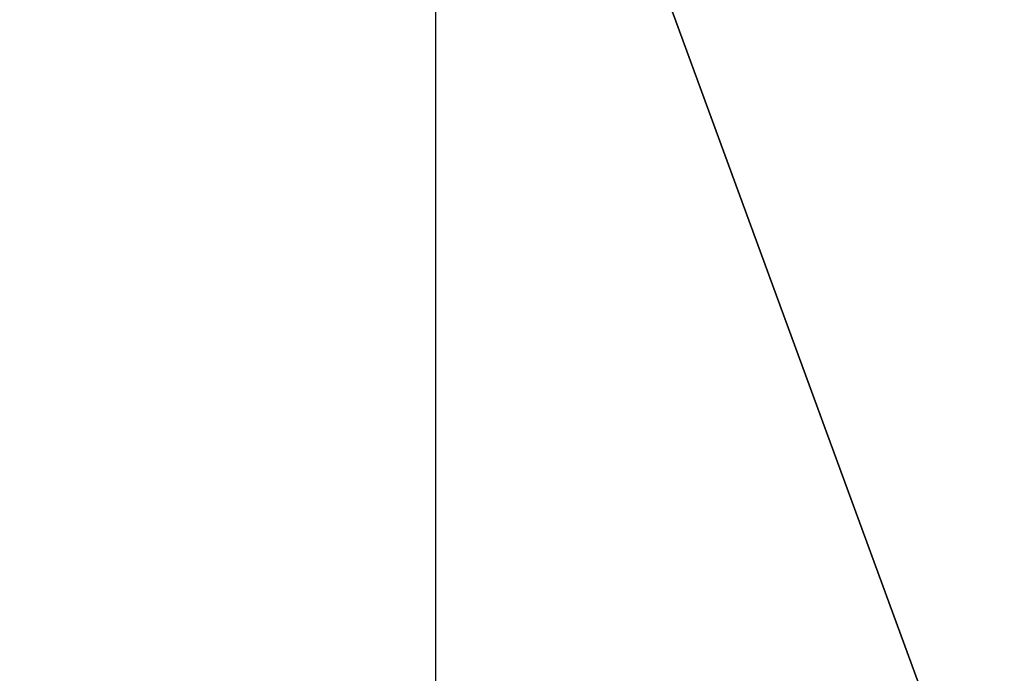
# Model space of a CAD drawing. Extents: x 0 to 80, y 0 to 80.
# Tile 144 of 256: x 8.29595 to 8.29887, y 35.4184 to 35.42034. Entities that reach past the tile are written whole.
import ezdxf

# ---------------------------------------------------------------- set-up
doc = ezdxf.new("R2010")
doc.units = 0
doc.header["$LTSCALE"] = 25.4
doc.layers.get('0').update_dxf_attribs({"color": 13, "linetype": 'CONTINUOUS'})

# ---------------------------------------------------------------- blocks, each defined once
blk = doc.blocks.new('ORBIT-I-KINKIET-20-7806-78')
at = {"color": 7}
for p, q in [((24.6938, 35.64608, 304.9788818), (24.6938, 35.7683601, 304.9788818)), ((24.6938, 35.7683601, 304.9788818), (24.7385921, 35.64608, 304.1798401)), ((24.6938, 35.7683601, 304.9788818), (24.7385921, 35.64608, 304.1798401))]:
    blk.add_line(p, q, dxfattribs=at)
mesh = blk.add_polyface(dxfattribs=at)
corners = [(25.0446873, 35.7683601, 343.570343), (24.3199768, 35.64608, 343.1353149), (25.0446873, 35.64608, 343.570343)]
mesh.append_faces([[corners[k] for k in face] for face in [(0, 1, 2)]], dxfattribs={"color": 7})
mesh = blk.add_polyface(dxfattribs=at)
corners = [(25.0446873, 35.7683601, 343.570343), (24.3199768, 35.7683601, 343.1353149), (24.3199768, 35.64608, 343.1353149)]
mesh.append_faces([[corners[k] for k in face] for face in [(0, 1, 2)]], dxfattribs={"color": 7})
mesh = blk.add_polyface(dxfattribs=at)
corners = [(24.6938, 35.7683601, 304.9788818), (24.7385921, 35.64608, 304.1798401), (24.6938, 35.64608, 304.9788818)]
mesh.append_faces([[corners[k] for k in face] for face in [(0, 1, 2)]], dxfattribs={"color": 7})
mesh = blk.add_polyface(dxfattribs=at)
corners = [(24.7385921, 35.7683601, 304.1798401), (24.7385921, 35.64608, 304.1798401), (24.6938, 35.7683601, 304.9788818)]
mesh.append_faces([[corners[k] for k in face] for face in [(0, 1, 2)]], dxfattribs={"color": 7})

msp = doc.modelspace()

# ---------------------------------------------------------------- block references
at = {"color": 0}
msp.add_blockref('ORBIT-I-KINKIET-20-7806-78', (-16.3966141, -0.3460782, -57.5), dxfattribs=at)

doc.saveas('drawing.dxf')
